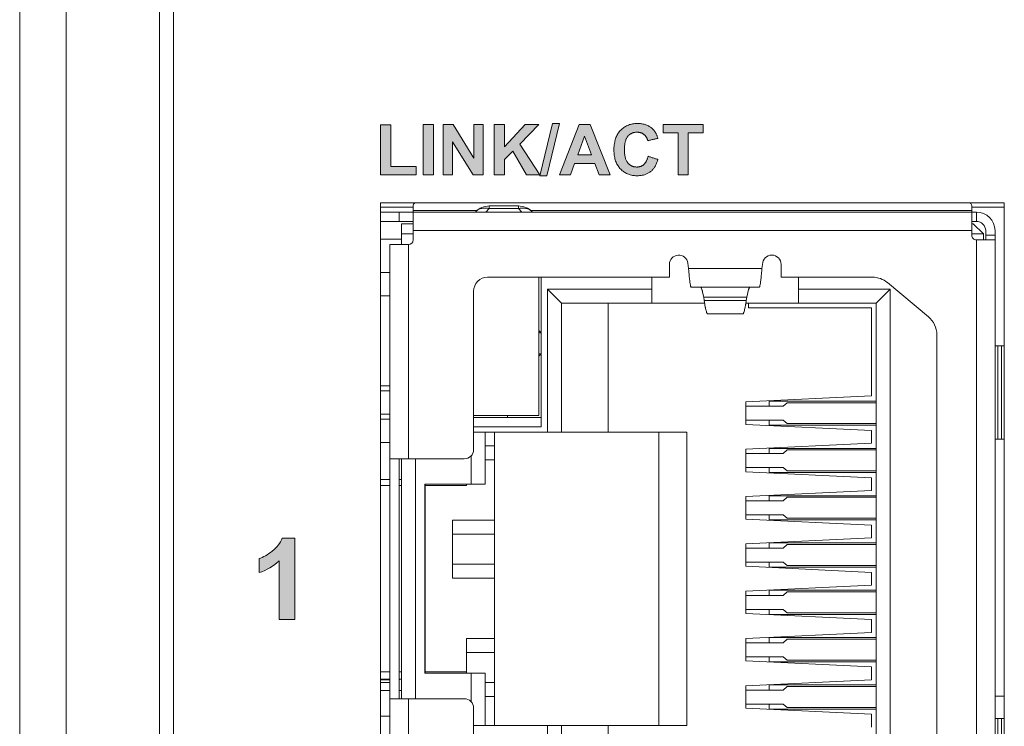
# Model space of a CAD drawing. Header units: millimetres. Extents: x 73 to 355, y 51 to 582.
# Tile 21 of 46: x 73 to 94, y 460 to 475. Entities that reach past the tile are written whole.
import ezdxf

# ---------------------------------------------------------------- set-up
doc = ezdxf.new("R2010")
doc.units = ezdxf.units.MM
doc.layers.add('PRINT', color=7, linetype='Continuous')

msp = doc.modelspace()

# ---------------------------------------------------------------- hatches: boundary and pattern name
at = {"layer": 'PRINT', "lineweight": 0}
h = msp.add_hatch(color=256, dxfattribs=at)
h.dxf.hatch_style = 2
h.paths.add_polyline_path([(80.768, 471.839), (80.768, 472.916), (80.987, 472.916), (80.987, 472.022), (81.532, 472.022), (81.532, 471.839)])
h = msp.add_hatch(color=256, dxfattribs=at)
h.dxf.hatch_style = 2
h.paths.add_polyline_path([(81.682, 471.839), (81.682, 472.925), (81.901, 472.925), (81.901, 471.839)])
h = msp.add_hatch(color=256, dxfattribs=at)
h.dxf.hatch_style = 2
h.paths.add_polyline_path([(82.112, 471.839), (82.112, 472.925), (82.326, 472.925), (82.77, 472.2), (82.77, 472.925), (82.974, 472.925), (82.974, 471.839), (82.754, 471.839), (82.316, 472.547), (82.316, 471.839)])
h = msp.add_hatch(color=256, dxfattribs=at)
h.dxf.hatch_style = 2
h.paths.add_polyline_path([(83.209, 471.839), (83.209, 472.925), (83.428, 472.925), (83.428, 472.443), (83.871, 472.925), (84.166, 472.925), (83.757, 472.502), (84.188, 471.839), (83.904, 471.839), (83.606, 472.348), (83.428, 472.167), (83.428, 471.839)])
h = msp.add_hatch(color=256, dxfattribs=at)
h.dxf.hatch_style = 2
h.paths.add_polyline_path([(84.189, 471.82), (84.457, 472.943), (84.614, 472.943), (84.342, 471.82)])
h = msp.add_hatch(color=256, dxfattribs=at)
h.dxf.hatch_style = 2
h.paths.add_polyline_path([(85.702, 471.839), (85.463, 471.839), (85.369, 472.086), (84.935, 472.086), (84.845, 471.839), (84.612, 471.839), (85.035, 472.925), (85.267, 472.925)])
h.paths.add_polyline_path([(85.298, 472.268), (85.149, 472.671), (85.002, 472.268)])
h = msp.add_hatch(color=256, dxfattribs=at)
h.dxf.hatch_style = 2
edge = h.paths.add_edge_path()
edge.add_spline(control_points=[(86.513, 472.238), (86.513, 472.238), (86.726, 472.171), (86.726, 472.171), (86.693, 472.052), (86.639, 471.964), (86.563, 471.907), (86.487, 471.849), (86.391, 471.82), (86.275, 471.82), (86.13, 471.82), (86.012, 471.87), (85.919, 471.968), (85.826, 472.067), (85.78, 472.201), (85.78, 472.372), (85.78, 472.553), (85.826, 472.693), (85.92, 472.793), (86.013, 472.893), (86.136, 472.943), (86.288, 472.943), (86.421, 472.943), (86.528, 472.904), (86.611, 472.826), (86.661, 472.779), (86.698, 472.712), (86.723, 472.626), (86.723, 472.626), (86.506, 472.574), (86.506, 472.574), (86.493, 472.63), (86.466, 472.674), (86.425, 472.707), (86.384, 472.74), (86.335, 472.756), (86.277, 472.756), (86.196, 472.756), (86.131, 472.727), (86.081, 472.669), (86.031, 472.611), (86.006, 472.518), (86.006, 472.389), (86.006, 472.251), (86.03, 472.153), (86.08, 472.095), (86.129, 472.037), (86.193, 472.008), (86.272, 472.008), (86.331, 472.008), (86.381, 472.026), (86.423, 472.063), (86.465, 472.1), (86.495, 472.159), (86.513, 472.238)], knot_values=[0, 0, 0, 0, 1, 1, 1, 2, 2, 2, 3, 3, 3, 4, 4, 4, 5, 5, 5, 6, 6, 6, 7, 7, 7, 8, 8, 8, 9, 9, 9, 10, 10, 10, 11, 11, 11, 12, 12, 12, 13, 13, 13, 14, 14, 14, 15, 15, 15, 16, 16, 16, 17, 17, 17, 18, 18, 18, 18], degree=3, periodic=0)
h = msp.add_hatch(color=256, dxfattribs=at)
h.dxf.hatch_style = 2
h.paths.add_polyline_path([(87.158, 471.839), (87.158, 472.741), (86.836, 472.741), (86.836, 472.925), (87.699, 472.925), (87.699, 472.741), (87.378, 472.741), (87.378, 471.839)])
h = msp.add_hatch(color=256, dxfattribs=at)
h.dxf.hatch_style = 2
edge = h.paths.add_edge_path()
edge.add_spline(control_points=[(78.923, 462.293), (78.923, 462.293), (78.589, 462.293), (78.589, 462.293), (78.589, 462.293), (78.589, 463.55), (78.589, 463.55), (78.467, 463.436), (78.324, 463.352), (78.158, 463.298), (78.158, 463.298), (78.158, 463.6), (78.158, 463.6), (78.245, 463.629), (78.34, 463.683), (78.442, 463.762), (78.544, 463.842), (78.614, 463.934), (78.652, 464.041), (78.652, 464.041), (78.923, 464.041), (78.923, 464.041), (78.923, 464.041), (78.923, 462.293), (78.923, 462.293)], knot_values=[0, 0, 0, 0, 1, 1, 1, 2, 2, 2, 3, 3, 3, 4, 4, 4, 5, 5, 5, 6, 6, 6, 7, 7, 7, 8, 8, 8, 8], degree=3, periodic=0)

# ---------------------------------------------------------------- linework, layer by layer
at = {"color": 7, "linetype": 'Continuous', "lineweight": 0}
for p, q in [((73.016, 379.042), (73.016, 494.042)), ((74.016, 494.042), (74.016, 379.042)), ((76.016, 382.442), (76.016, 490.642)), ((76.316, 382.542), (76.316, 490.542)), ((80.766, 471.242), (94.166, 471.242)), ((80.766, 455.092), (80.766, 471.242)), ((94.166, 471.242), (94.166, 455.092)), ((80.766, 471.146), (81.466, 471.146)), ((81.166, 471.042), (80.766, 471.042)), ((80.766, 471.042), (81.166, 471.042)), ((81.451, 471.042), (81.166, 471.042)), ((81.166, 470.842), (81.166, 471.042)), ((81.451, 471.042), (81.166, 471.042)), ((81.166, 470.842), (81.166, 471.042)), ((81.466, 471.042), (81.451, 471.042)), ((81.466, 471.042), (81.451, 471.042)), ((81.466, 471.176), (81.466, 471.078)), ((81.466, 471.078), (81.466, 471.176)), ((81.466, 471.078), (81.466, 471.042)), ((81.466, 471.078), (82.813, 471.078)), ((81.466, 471.078), (81.466, 471.042)), ((81.466, 471.078), (82.813, 471.078)), ((81.466, 471.042), (81.466, 471.037)), ((81.466, 471.042), (93.466, 471.042)), ((81.466, 471.042), (93.466, 471.042)), ((81.466, 471.042), (81.466, 471.037)), ((81.466, 471.037), (81.466, 471.022)), ((81.466, 471.037), (81.466, 471.022)), ((81.466, 471.022), (81.466, 470.998)), ((81.466, 471.022), (81.466, 470.998)), ((82.813, 471.052), (82.803, 471.042)), ((82.813, 471.052), (82.803, 471.042)), ((82.813, 471.078), (82.843, 471.078)), ((82.813, 471.078), (82.843, 471.078)), ((83.028, 471.042), (83.103, 471.116)), ((83.028, 471.042), (83.103, 471.116)), ((83.103, 471.172), (83.729, 471.172)), ((83.103, 471.172), (83.103, 471.116)), ((83.103, 471.172), (83.729, 471.172)), ((83.103, 471.172), (83.103, 471.116)), ((83.729, 471.116), (83.103, 471.116)), ((83.729, 471.116), (83.103, 471.116)), ((83.729, 471.116), (83.729, 471.172)), ((83.729, 471.116), (83.729, 471.172)), ((83.729, 471.116), (83.803, 471.042)), ((83.729, 471.116), (83.803, 471.042)), ((83.989, 471.078), (84.019, 471.078)), ((83.989, 471.078), (84.019, 471.078)), ((84.019, 471.078), (93.466, 471.078)), ((84.019, 471.078), (93.466, 471.078)), ((84.028, 471.042), (84.019, 471.052)), ((84.028, 471.042), (84.019, 471.052)), ((93.466, 471.078), (93.466, 471.176)), ((93.466, 471.078), (93.466, 471.176)), ((93.466, 471.146), (94.166, 471.146)), ((93.466, 471.067), (93.466, 471.078)), ((93.466, 471.067), (93.466, 471.078)), ((93.466, 471.058), (93.466, 471.067)), ((93.466, 471.058), (93.466, 471.067)), ((93.466, 471.051), (93.466, 471.058)), ((93.466, 471.051), (93.466, 471.058)), ((93.466, 471.046), (93.466, 471.051)), ((93.466, 471.046), (93.466, 471.051)), ((93.466, 470.842), (93.466, 471.042)), ((93.566, 471.042), (93.466, 471.042)), ((93.566, 471.042), (93.466, 471.042)), ((93.466, 470.842), (93.466, 471.042)), ((93.566, 471.042), (93.566, 470.842)), ((93.566, 471.042), (93.566, 470.842)), ((80.766, 470.842), (81.166, 470.842)), ((80.766, 470.842), (81.166, 470.842)), ((81.166, 470.842), (81.213, 470.842)), ((81.166, 470.842), (81.213, 470.842)), ((81.213, 470.842), (81.259, 470.842)), ((81.213, 470.842), (81.259, 470.842)), ((81.259, 470.842), (81.302, 470.842)), ((81.259, 470.842), (81.302, 470.842)), ((81.302, 470.842), (81.342, 470.842)), ((81.302, 470.842), (81.342, 470.842)), ((81.342, 470.842), (81.378, 470.842)), ((81.342, 470.842), (81.378, 470.842)), ((81.378, 470.842), (81.408, 470.842)), ((81.378, 470.842), (81.408, 470.842)), ((81.408, 470.842), (81.433, 470.842)), ((81.408, 470.842), (81.433, 470.842)), ((81.433, 470.842), (81.451, 470.842)), ((81.433, 470.842), (81.451, 470.842)), ((81.451, 470.842), (81.462, 470.842)), ((81.451, 470.842), (81.462, 470.842)), ((81.466, 470.998), (81.466, 470.965)), ((81.466, 470.998), (81.466, 470.965)), ((81.466, 470.965), (81.466, 470.925)), ((81.466, 470.965), (81.466, 470.925)), ((81.466, 470.925), (81.466, 470.877)), ((81.466, 470.925), (81.466, 470.877)), ((81.466, 470.877), (81.466, 470.824)), ((81.466, 470.877), (81.466, 470.824)), ((81.466, 470.824), (81.466, 470.766)), ((81.466, 470.824), (81.466, 470.766)), ((93.466, 470.642), (93.466, 470.842)), ((93.466, 470.642), (93.466, 470.842)), ((93.468, 470.842), (93.473, 470.842)), ((93.468, 470.842), (93.473, 470.842)), ((93.473, 470.842), (93.483, 470.842)), ((93.473, 470.842), (93.483, 470.842)), ((93.483, 470.842), (93.495, 470.842)), ((93.483, 470.842), (93.495, 470.842)), ((93.495, 470.842), (93.51, 470.842)), ((93.495, 470.842), (93.51, 470.842)), ((93.51, 470.842), (93.527, 470.842)), ((93.51, 470.842), (93.527, 470.842)), ((93.527, 470.842), (93.545, 470.842)), ((93.527, 470.842), (93.545, 470.842)), ((93.545, 470.842), (93.566, 470.842)), ((93.545, 470.842), (93.566, 470.842)), ((81.216, 470.792), (81.216, 470.572)), ((81.216, 470.792), (81.466, 470.792)), ((81.216, 470.792), (81.466, 470.792)), ((81.216, 470.792), (81.216, 470.572)), ((81.466, 470.766), (81.466, 470.705)), ((81.466, 470.766), (81.466, 470.705)), ((81.466, 470.705), (81.466, 470.642)), ((81.466, 470.705), (81.466, 470.642)), ((81.466, 470.442), (81.466, 470.642)), ((93.466, 470.642), (81.466, 470.642)), ((81.466, 470.442), (81.466, 470.642)), ((93.466, 470.642), (81.466, 470.642)), ((93.466, 470.792), (93.496, 470.792)), ((93.466, 470.792), (93.496, 470.792)), ((93.466, 470.642), (93.466, 470.542)), ((93.466, 470.542), (93.466, 470.642)), ((93.716, 470.572), (93.496, 470.792)), ((93.496, 470.792), (93.716, 470.572)), ((93.766, 470.642), (93.766, 470.542)), ((93.766, 470.642), (93.766, 470.542)), ((93.966, 470.542), (93.966, 470.642)), ((93.966, 470.642), (93.966, 470.542)), ((80.766, 470.457), (81.216, 470.457)), ((80.766, 470.457), (81.216, 470.457)), ((81.466, 470.572), (81.216, 470.572)), ((81.216, 470.342), (81.216, 470.572)), ((81.466, 470.572), (81.216, 470.572)), ((81.216, 470.572), (81.216, 470.342)), ((93.716, 470.572), (93.466, 470.572)), ((93.716, 470.572), (93.466, 470.572)), ((93.613, 470.442), (93.566, 470.442)), ((93.566, 455.892), (93.566, 470.442)), ((93.613, 470.442), (93.566, 470.442)), ((93.566, 455.892), (93.566, 470.442)), ((93.747, 470.442), (93.613, 470.442)), ((93.747, 470.442), (93.613, 470.442)), ((93.716, 470.572), (93.716, 470.442)), ((93.716, 470.442), (93.716, 470.572)), ((93.962, 470.442), (93.747, 470.442)), ((93.962, 470.442), (93.747, 470.442)), ((93.766, 470.542), (93.766, 470.442)), ((93.766, 470.542), (93.966, 470.542)), ((93.766, 470.542), (93.766, 470.442)), ((93.766, 470.542), (93.966, 470.542)), ((93.966, 470.442), (93.962, 470.442)), ((93.966, 470.442), (93.962, 470.442)), ((93.966, 470.522), (93.966, 470.542)), ((93.966, 470.522), (93.966, 470.542)), ((93.966, 470.503), (93.966, 470.522)), ((93.966, 470.503), (93.966, 470.522)), ((93.966, 470.486), (93.966, 470.503)), ((93.966, 470.486), (93.966, 470.503)), ((93.966, 470.471), (93.966, 470.486)), ((93.966, 470.471), (93.966, 470.486)), ((93.966, 470.459), (93.966, 470.471)), ((93.966, 470.459), (93.966, 470.471)), ((93.966, 470.45), (93.966, 470.459)), ((93.966, 470.45), (93.966, 470.459)), ((93.966, 470.444), (93.966, 470.45)), ((93.966, 470.444), (93.966, 470.45)), ((93.966, 470.442), (93.966, 455.892)), ((93.966, 470.442), (93.966, 455.892)), ((80.971, 470.342), (80.966, 470.342)), ((80.966, 465.742), (80.966, 470.342)), ((80.966, 465.742), (80.966, 470.342)), ((80.971, 470.342), (80.966, 470.342)), ((80.985, 470.342), (80.971, 470.342)), ((80.985, 470.342), (80.971, 470.342)), ((81.009, 470.342), (80.985, 470.342)), ((81.009, 470.342), (80.985, 470.342)), ((81.042, 470.342), (81.009, 470.342)), ((81.042, 470.342), (81.009, 470.342)), ((81.083, 470.342), (81.042, 470.342)), ((81.083, 470.342), (81.042, 470.342)), ((81.13, 470.342), (81.083, 470.342)), ((81.13, 470.342), (81.083, 470.342)), ((81.166, 470.342), (81.13, 470.342)), ((81.166, 470.342), (81.13, 470.342)), ((81.184, 470.342), (81.166, 470.342)), ((81.184, 470.342), (81.166, 470.342)), ((81.242, 470.342), (81.184, 470.342)), ((81.242, 470.342), (81.184, 470.342)), ((81.302, 470.342), (81.242, 470.342)), ((81.302, 470.342), (81.242, 470.342)), ((81.366, 470.342), (81.302, 470.342)), ((81.366, 470.342), (81.302, 470.342)), ((81.366, 470.342), (81.366, 465.742)), ((81.366, 470.342), (81.366, 465.742)), ((80.766, 469.742), (80.966, 469.742)), ((80.766, 469.742), (80.966, 469.742)), ((86.971, 469.917), (86.971, 469.642)), ((86.971, 469.642), (86.971, 469.917)), ((87.382, 469.832), (87.369, 469.941)), ((87.382, 469.832), (87.369, 469.941)), ((87.382, 469.832), (87.388, 469.77)), ((87.382, 469.832), (88.96, 469.832)), ((87.388, 469.77), (87.382, 469.832)), ((87.382, 469.832), (88.96, 469.832)), ((88.955, 469.77), (88.96, 469.832)), ((88.96, 469.832), (88.955, 469.77)), ((88.971, 469.917), (88.96, 469.832)), ((88.971, 469.917), (88.96, 469.832)), ((89.371, 469.642), (89.371, 469.917)), ((89.371, 469.917), (89.371, 469.642)), ((86.971, 469.642), (83.066, 469.642)), ((83.066, 469.642), (86.971, 469.642)), ((84.166, 469.642), (84.166, 466.672)), ((84.166, 469.642), (84.166, 466.672)), ((84.216, 466.427), (84.216, 469.642)), ((84.216, 466.427), (84.216, 469.642)), ((86.596, 469.642), (86.596, 469.387)), ((86.596, 469.642), (86.596, 469.387)), ((91.335, 469.642), (89.371, 469.642)), ((89.371, 469.642), (91.335, 469.642)), ((89.746, 469.387), (89.746, 469.642)), ((89.746, 469.387), (89.746, 469.642)), ((82.766, 469.342), (82.766, 465.942)), ((82.766, 465.942), (82.766, 469.342)), ((84.356, 469.387), (86.596, 469.387)), ((84.656, 469.087), (84.356, 469.387)), ((84.356, 466.317), (84.356, 469.387)), ((84.356, 469.387), (84.356, 466.317)), ((86.596, 469.387), (84.356, 469.387)), ((84.356, 469.387), (84.656, 469.087)), ((86.596, 469.087), (86.596, 469.387)), ((86.596, 469.087), (86.596, 469.387)), ((87.434, 469.437), (87.44, 469.432)), ((87.44, 469.432), (87.434, 469.437)), ((88.903, 469.432), (87.44, 469.432)), ((88.903, 469.432), (87.44, 469.432)), ((87.653, 469.418), (87.643, 469.428)), ((87.662, 469.4), (87.653, 469.418)), ((87.708, 469.217), (87.671, 469.376)), ((88.671, 469.376), (88.633, 469.217)), ((88.671, 469.376), (88.633, 469.217)), ((88.68, 469.4), (88.671, 469.376)), ((88.689, 469.418), (88.68, 469.4)), ((88.699, 469.428), (88.689, 469.418)), ((88.903, 469.432), (88.908, 469.437)), ((88.908, 469.437), (88.903, 469.432)), ((89.746, 469.387), (89.746, 469.087)), ((89.746, 469.387), (91.716, 469.387)), ((89.746, 469.387), (89.746, 469.087)), ((91.716, 469.387), (89.746, 469.387)), ((91.716, 469.387), (91.416, 469.087)), ((91.716, 469.387), (91.416, 469.087)), ((92.536, 468.792), (91.655, 469.526)), ((92.536, 468.792), (91.655, 469.526)), ((91.716, 469.387), (91.716, 456.947)), ((91.716, 456.947), (91.716, 469.387)), ((80.966, 469.242), (80.766, 469.242)), ((80.766, 469.242), (80.966, 469.242)), ((87.72, 469.141), (87.708, 469.217)), ((88.633, 469.217), (87.708, 469.217)), ((87.72, 469.141), (87.708, 469.217)), ((88.633, 469.217), (87.708, 469.217)), ((87.732, 469.065), (87.72, 469.141)), ((87.72, 469.141), (88.621, 469.141)), ((87.732, 469.065), (87.72, 469.141)), ((87.72, 469.141), (88.621, 469.141)), ((88.621, 469.141), (88.61, 469.065)), ((88.621, 469.141), (88.61, 469.065)), ((88.633, 469.217), (88.621, 469.141)), ((88.633, 469.217), (88.621, 469.141)), ((86.596, 469.087), (84.656, 469.087)), ((84.656, 469.087), (84.656, 466.317)), ((84.656, 466.317), (84.656, 469.087)), ((84.656, 469.087), (86.596, 469.087)), ((85.656, 466.317), (85.656, 469.087)), ((86.596, 469.087), (87.728, 469.087)), ((86.596, 469.087), (87.728, 469.087)), ((87.743, 468.999), (87.734, 469.047)), ((87.743, 468.999), (87.734, 469.047)), ((87.754, 468.945), (87.746, 468.981)), ((87.754, 468.945), (87.746, 468.981)), ((87.759, 468.926), (87.754, 468.945)), ((87.759, 468.926), (87.754, 468.945)), ((87.765, 468.903), (87.759, 468.926)), ((87.765, 468.903), (87.759, 468.926)), ((87.771, 468.887), (87.765, 468.903)), ((87.771, 468.887), (87.765, 468.903)), ((88.577, 468.903), (88.571, 468.888)), ((88.577, 468.903), (88.571, 468.888)), ((88.582, 468.924), (88.577, 468.903)), ((88.582, 468.924), (88.577, 468.903)), ((88.588, 468.945), (88.582, 468.924)), ((88.588, 468.945), (88.582, 468.924)), ((88.594, 468.974), (88.588, 468.945)), ((88.594, 468.974), (88.588, 468.945)), ((88.599, 469), (88.594, 468.974)), ((88.599, 469), (88.594, 468.974)), ((88.606, 469.04), (88.599, 469)), ((88.606, 469.04), (88.599, 469)), ((88.613, 469.087), (89.746, 469.087)), ((88.613, 469.087), (89.746, 469.087)), ((88.673, 469.067), (88.673, 469.087)), ((88.673, 469.087), (88.673, 469.067)), ((88.673, 469.067), (88.673, 468.987)), ((88.673, 469.067), (88.673, 468.987)), ((88.673, 468.987), (91.316, 468.987)), ((88.673, 468.987), (91.316, 468.987)), ((91.416, 469.087), (89.746, 469.087)), ((89.746, 469.087), (91.416, 469.087)), ((91.316, 468.987), (91.316, 467.093)), ((91.316, 468.987), (91.316, 467.093)), ((91.416, 457.247), (91.416, 469.087)), ((91.416, 457.247), (91.416, 469.087)), ((87.776, 468.874), (87.771, 468.887)), ((87.776, 468.874), (87.771, 468.887)), ((87.782, 468.864), (87.776, 468.874)), ((87.782, 468.864), (87.776, 468.874)), ((87.787, 468.858), (87.782, 468.864)), ((87.787, 468.858), (87.782, 468.864)), ((87.795, 468.855), (87.787, 468.858)), ((87.795, 468.855), (87.787, 468.858)), ((87.795, 468.855), (88.547, 468.855)), ((87.795, 468.855), (88.547, 468.855)), ((88.554, 468.858), (88.547, 468.855)), ((88.554, 468.858), (88.547, 468.855)), ((88.56, 468.865), (88.554, 468.858)), ((88.56, 468.865), (88.554, 468.858)), ((88.565, 468.874), (88.56, 468.865)), ((88.565, 468.874), (88.56, 468.865)), ((88.571, 468.888), (88.565, 468.874)), ((88.571, 468.888), (88.565, 468.874)), ((84.216, 468.447), (84.166, 468.497)), ((84.166, 468.497), (84.216, 468.447)), ((84.216, 468.447), (84.166, 468.447)), ((84.216, 468.447), (84.166, 468.447)), ((92.716, 457.926), (92.716, 468.408)), ((92.716, 457.926), (92.716, 468.408)), ((94.03, 468.167), (93.966, 468.167)), ((94.104, 468.167), (94.03, 468.167)), ((94.03, 468.167), (94.03, 466.167)), ((94.166, 468.167), (94.104, 468.167)), ((94.104, 466.167), (94.104, 468.167)), ((84.166, 467.997), (84.216, 467.997)), ((84.166, 467.947), (84.216, 467.997)), ((84.166, 467.947), (84.216, 467.997)), ((84.216, 467.997), (84.166, 467.997)), ((80.766, 467.307), (80.966, 467.307)), ((80.766, 467.307), (80.966, 467.307)), ((80.766, 467.202), (80.966, 467.202)), ((80.966, 467.202), (80.766, 467.202)), ((91.316, 467.093), (88.616, 466.963)), ((91.316, 467.093), (88.616, 466.963)), ((88.616, 466.963), (88.616, 466.873)), ((88.616, 466.963), (88.616, 466.873)), ((88.616, 466.873), (89.418, 466.873)), ((88.616, 466.873), (88.616, 466.573)), ((88.616, 466.873), (89.418, 466.873)), ((88.616, 466.873), (88.616, 466.573)), ((91.416, 466.983), (89.116, 466.983)), ((89.116, 466.983), (89.116, 466.873)), ((89.116, 466.983), (89.116, 466.873)), ((91.416, 466.983), (89.116, 466.983)), ((89.418, 466.873), (89.501, 466.948)), ((89.418, 466.873), (89.501, 466.948)), ((89.501, 466.948), (91.416, 466.948)), ((91.416, 466.948), (89.501, 466.948)), ((80.966, 466.702), (80.766, 466.702)), ((80.766, 466.702), (80.966, 466.702)), ((80.966, 466.592), (80.766, 466.592)), ((80.766, 466.592), (80.966, 466.592)), ((84.166, 466.672), (82.766, 466.672)), ((82.766, 466.672), (84.166, 466.672)), ((82.766, 466.627), (84.216, 466.627)), ((84.216, 466.627), (82.766, 466.627)), ((83.496, 466.627), (83.496, 466.672)), ((83.496, 466.627), (83.496, 466.672)), ((89.418, 466.573), (88.616, 466.573)), ((88.616, 466.573), (88.616, 466.482)), ((89.418, 466.573), (88.616, 466.573)), ((88.616, 466.573), (88.616, 466.482)), ((89.116, 466.573), (89.116, 466.463)), ((89.116, 466.573), (89.116, 466.463)), ((89.501, 466.498), (89.418, 466.573)), ((89.501, 466.498), (89.418, 466.573)), ((84.216, 466.427), (82.766, 466.427)), ((82.766, 466.427), (84.216, 466.427)), ((88.616, 466.482), (91.316, 466.353)), ((88.616, 466.482), (91.316, 466.353)), ((89.116, 466.463), (91.416, 466.463)), ((89.116, 466.463), (91.416, 466.463)), ((91.416, 466.498), (89.501, 466.498)), ((89.501, 466.498), (91.416, 466.498)), ((84.356, 466.317), (82.766, 466.317)), ((82.766, 466.317), (84.356, 466.317)), ((83.016, 466.317), (83.016, 465.197)), ((83.016, 465.197), (83.016, 466.317)), ((83.216, 466.317), (83.216, 460.017)), ((83.216, 466.317), (83.216, 460.017)), ((84.356, 466.317), (84.656, 466.317)), ((84.356, 466.317), (84.656, 466.317)), ((84.656, 466.317), (85.656, 466.317)), ((87.346, 466.317), (85.656, 466.317)), ((87.346, 466.317), (85.656, 466.317)), ((86.746, 460.017), (86.746, 466.317)), ((86.746, 460.017), (86.746, 466.317)), ((87.346, 466.317), (87.346, 460.017)), ((87.346, 460.017), (87.346, 466.317)), ((91.316, 466.353), (91.316, 466.077)), ((91.316, 466.353), (91.316, 466.077)), ((93.966, 466.167), (94.03, 466.167)), ((94.03, 466.167), (94.104, 466.167)), ((94.104, 466.167), (94.166, 466.167)), ((80.766, 466.092), (80.966, 466.092)), ((80.966, 466.092), (80.766, 466.092)), ((83.016, 466.022), (83.216, 466.022)), ((83.016, 466.022), (83.216, 466.022)), ((91.316, 466.077), (88.616, 465.947)), ((91.316, 466.077), (88.616, 465.947)), ((88.616, 465.947), (88.616, 465.857)), ((88.616, 465.947), (88.616, 465.857)), ((91.416, 465.967), (89.116, 465.967)), ((89.116, 465.967), (89.116, 465.857)), ((89.116, 465.967), (89.116, 465.857)), ((91.416, 465.967), (89.116, 465.967)), ((80.966, 465.742), (81.184, 465.742)), ((80.966, 465.742), (80.966, 460.592)), ((80.966, 465.742), (81.184, 465.742)), ((80.966, 465.742), (80.966, 460.592)), ((81.166, 460.592), (81.166, 465.742)), ((81.166, 465.742), (81.166, 460.592)), ((81.184, 465.742), (81.366, 465.742)), ((81.184, 465.742), (81.366, 465.742)), ((81.216, 460.592), (81.216, 465.742)), ((81.216, 465.742), (81.216, 460.592)), ((82.566, 465.742), (81.366, 465.742)), ((81.366, 465.742), (82.566, 465.742)), ((81.516, 465.742), (81.516, 460.592)), ((81.516, 460.592), (81.516, 465.742)), ((82.716, 465.197), (82.716, 465.81)), ((82.716, 465.81), (82.716, 465.197)), ((88.616, 465.857), (89.418, 465.857)), ((88.616, 465.857), (88.616, 465.557)), ((88.616, 465.857), (88.616, 465.557)), ((88.616, 465.857), (89.418, 465.857)), ((89.418, 465.857), (89.501, 465.932)), ((89.418, 465.857), (89.501, 465.932)), ((89.501, 465.932), (91.416, 465.932)), ((91.416, 465.932), (89.501, 465.932)), ((83.216, 465.722), (83.016, 465.722)), ((83.216, 465.722), (83.016, 465.722)), ((89.418, 465.557), (88.616, 465.557)), ((88.616, 465.557), (88.616, 465.466)), ((88.616, 465.557), (88.616, 465.466)), ((89.418, 465.557), (88.616, 465.557)), ((89.116, 465.557), (89.116, 465.447)), ((89.116, 465.557), (89.116, 465.447)), ((89.501, 465.482), (89.418, 465.557)), ((89.501, 465.482), (89.418, 465.557)), ((88.616, 465.466), (91.316, 465.337)), ((88.616, 465.466), (91.316, 465.337)), ((89.116, 465.447), (91.416, 465.447)), ((89.116, 465.447), (91.416, 465.447)), ((91.416, 465.482), (89.501, 465.482)), ((89.501, 465.482), (91.416, 465.482)), ((91.316, 465.337), (91.316, 465.061)), ((91.316, 465.337), (91.316, 465.061)), ((80.966, 465.297), (80.766, 465.297)), ((80.766, 465.297), (80.966, 465.297)), ((80.966, 465.167), (80.766, 465.167)), ((80.966, 465.167), (80.766, 465.167)), ((81.216, 465.297), (81.166, 465.297)), ((81.166, 465.297), (81.216, 465.297)), ((81.216, 465.167), (81.166, 465.167)), ((81.216, 465.167), (81.166, 465.167)), ((81.716, 465.197), (81.716, 461.137)), ((82.716, 465.197), (81.716, 465.197)), ((81.716, 465.197), (82.716, 465.197)), ((81.716, 461.137), (81.716, 465.197)), ((81.723, 465.167), (81.726, 465.196)), ((81.726, 465.196), (81.723, 465.167)), ((81.723, 461.167), (81.723, 465.167)), ((81.723, 465.167), (82.616, 465.167)), ((81.723, 465.167), (81.723, 461.167)), ((82.616, 465.167), (81.723, 465.167)), ((82.616, 465.167), (82.616, 465.197)), ((82.616, 465.167), (82.616, 465.197)), ((82.716, 465.197), (83.016, 465.197)), ((82.716, 465.197), (83.016, 465.197)), ((91.316, 465.061), (88.616, 464.931)), ((91.316, 465.061), (88.616, 464.931)), ((88.616, 464.931), (88.616, 464.841)), ((88.616, 464.931), (88.616, 464.841)), ((91.416, 464.951), (89.116, 464.951)), ((89.116, 464.951), (89.116, 464.841)), ((89.116, 464.951), (89.116, 464.841)), ((91.416, 464.951), (89.116, 464.951)), ((89.418, 464.841), (89.501, 464.916)), ((89.418, 464.841), (89.501, 464.916)), ((89.501, 464.916), (91.416, 464.916)), ((91.416, 464.916), (89.501, 464.916)), ((88.616, 464.841), (89.418, 464.841)), ((88.616, 464.841), (88.616, 464.541)), ((88.616, 464.841), (88.616, 464.541)), ((88.616, 464.841), (89.418, 464.841)), ((89.418, 464.541), (88.616, 464.541)), ((88.616, 464.541), (88.616, 464.45)), ((88.616, 464.541), (88.616, 464.45)), ((89.418, 464.541), (88.616, 464.541)), ((89.116, 464.541), (89.116, 464.431)), ((89.116, 464.541), (89.116, 464.431)), ((89.501, 464.466), (89.418, 464.541)), ((89.501, 464.466), (89.418, 464.541)), ((91.416, 464.466), (89.501, 464.466)), ((89.501, 464.466), (91.416, 464.466)), ((82.316, 463.182), (82.316, 464.422)), ((82.316, 464.422), (83.216, 464.422)), ((82.316, 464.422), (82.316, 463.182)), ((83.216, 464.422), (82.316, 464.422)), ((88.616, 464.45), (91.316, 464.321)), ((88.616, 464.45), (91.316, 464.321)), ((89.116, 464.431), (91.416, 464.431)), ((89.116, 464.431), (91.416, 464.431)), ((91.316, 464.321), (91.316, 464.045)), ((91.316, 464.321), (91.316, 464.045)), ((83.216, 464.122), (82.316, 464.122)), ((83.216, 464.122), (82.316, 464.122)), ((91.316, 464.045), (88.616, 463.915)), ((91.316, 464.045), (88.616, 463.915)), ((88.616, 463.915), (88.616, 463.825)), ((88.616, 463.915), (88.616, 463.825)), ((88.616, 463.825), (89.418, 463.825)), ((88.616, 463.825), (88.616, 463.525)), ((88.616, 463.825), (88.616, 463.525)), ((88.616, 463.825), (89.418, 463.825)), ((91.416, 463.935), (89.116, 463.935)), ((89.116, 463.935), (89.116, 463.825)), ((89.116, 463.935), (89.116, 463.825)), ((91.416, 463.935), (89.116, 463.935)), ((89.418, 463.825), (89.501, 463.9)), ((89.418, 463.825), (89.501, 463.9)), ((89.501, 463.9), (91.416, 463.9)), ((91.416, 463.9), (89.501, 463.9)), ((82.316, 463.482), (83.216, 463.482)), ((82.316, 463.482), (83.216, 463.482)), ((89.418, 463.525), (88.616, 463.525)), ((88.616, 463.525), (88.616, 463.434)), ((88.616, 463.525), (88.616, 463.434)), ((89.418, 463.525), (88.616, 463.525)), ((88.616, 463.434), (91.316, 463.305)), ((88.616, 463.434), (91.316, 463.305)), ((89.116, 463.525), (89.116, 463.415)), ((89.116, 463.525), (89.116, 463.415)), ((89.116, 463.415), (91.416, 463.415)), ((89.116, 463.415), (91.416, 463.415)), ((89.501, 463.45), (89.418, 463.525)), ((89.501, 463.45), (89.418, 463.525)), ((91.416, 463.45), (89.501, 463.45)), ((89.501, 463.45), (91.416, 463.45)), ((91.316, 463.305), (91.316, 463.029)), ((91.316, 463.305), (91.316, 463.029)), ((83.216, 463.182), (82.316, 463.182)), ((82.316, 463.182), (83.216, 463.182)), ((91.316, 463.029), (88.616, 462.899)), ((91.316, 463.029), (88.616, 462.899)), ((88.616, 462.899), (88.616, 462.809)), ((88.616, 462.899), (88.616, 462.809)), ((88.616, 462.809), (89.418, 462.809)), ((88.616, 462.809), (88.616, 462.509)), ((88.616, 462.809), (88.616, 462.509)), ((88.616, 462.809), (89.418, 462.809)), ((91.416, 462.919), (89.116, 462.919)), ((89.116, 462.919), (89.116, 462.809)), ((89.116, 462.919), (89.116, 462.809)), ((91.416, 462.919), (89.116, 462.919)), ((89.418, 462.809), (89.501, 462.884)), ((89.418, 462.809), (89.501, 462.884)), ((89.501, 462.884), (91.416, 462.884)), ((91.416, 462.884), (89.501, 462.884)), ((89.418, 462.509), (88.616, 462.509)), ((88.616, 462.509), (88.616, 462.418)), ((88.616, 462.509), (88.616, 462.418)), ((89.418, 462.509), (88.616, 462.509)), ((88.616, 462.418), (91.316, 462.289)), ((88.616, 462.418), (91.316, 462.289)), ((89.116, 462.509), (89.116, 462.399)), ((89.116, 462.509), (89.116, 462.399)), ((89.116, 462.399), (91.416, 462.399)), ((89.116, 462.399), (91.416, 462.399)), ((89.501, 462.434), (89.418, 462.509)), ((89.501, 462.434), (89.418, 462.509)), ((91.416, 462.434), (89.501, 462.434)), ((89.501, 462.434), (91.416, 462.434)), ((91.316, 462.289), (91.316, 462.013)), ((91.316, 462.289), (91.316, 462.013)), ((91.316, 462.013), (88.616, 461.883)), ((91.316, 462.013), (88.616, 461.883)), ((82.616, 461.882), (82.616, 461.167)), ((82.616, 461.882), (83.216, 461.882)), ((82.616, 461.882), (82.616, 461.167)), ((83.216, 461.882), (82.616, 461.882)), ((88.616, 461.883), (88.616, 461.793)), ((88.616, 461.883), (88.616, 461.793)), ((88.616, 461.793), (89.418, 461.793)), ((88.616, 461.793), (88.616, 461.493)), ((88.616, 461.793), (89.418, 461.793)), ((88.616, 461.793), (88.616, 461.493)), ((91.416, 461.903), (89.116, 461.903)), ((89.116, 461.903), (89.116, 461.793)), ((89.116, 461.903), (89.116, 461.793)), ((91.416, 461.903), (89.116, 461.903)), ((89.418, 461.793), (89.501, 461.868)), ((89.418, 461.793), (89.501, 461.868)), ((89.501, 461.868), (91.416, 461.868)), ((91.416, 461.868), (89.501, 461.868)), ((83.216, 461.582), (82.616, 461.582)), ((83.216, 461.582), (82.616, 461.582)), ((89.418, 461.493), (88.616, 461.493)), ((88.616, 461.493), (88.616, 461.402)), ((89.418, 461.493), (88.616, 461.493)), ((88.616, 461.493), (88.616, 461.402)), ((88.616, 461.402), (91.316, 461.273)), ((88.616, 461.402), (91.316, 461.273)), ((89.116, 461.493), (89.116, 461.383)), ((89.116, 461.493), (89.116, 461.383)), ((89.116, 461.383), (91.416, 461.383)), ((89.116, 461.383), (91.416, 461.383)), ((89.501, 461.418), (89.418, 461.493)), ((89.501, 461.418), (89.418, 461.493)), ((91.416, 461.418), (89.501, 461.418)), ((89.501, 461.418), (91.416, 461.418)), ((80.966, 461.167), (80.766, 461.167)), ((80.766, 461.167), (80.966, 461.167)), ((81.216, 461.167), (81.166, 461.167)), ((81.166, 461.167), (81.216, 461.167)), ((81.716, 461.137), (82.716, 461.137)), ((81.716, 461.137), (82.716, 461.137)), ((81.726, 461.138), (81.723, 461.167)), ((81.723, 461.167), (82.616, 461.167)), ((81.723, 461.167), (81.726, 461.138)), ((82.616, 461.167), (81.723, 461.167)), ((82.616, 461.137), (82.616, 461.167)), ((82.616, 461.137), (82.616, 461.167)), ((83.016, 461.137), (82.716, 461.137)), ((82.716, 460.523), (82.716, 461.137)), ((83.016, 461.137), (82.716, 461.137)), ((82.716, 461.137), (82.716, 460.523)), ((83.016, 461.137), (83.016, 460.017)), ((83.016, 460.017), (83.016, 461.137)), ((91.316, 461.273), (91.316, 460.997)), ((91.316, 461.273), (91.316, 460.997)), ((80.766, 461.012), (80.966, 461.012)), ((80.966, 461.012), (80.766, 461.012)), ((80.966, 460.994), (80.766, 460.994)), ((80.766, 460.943), (80.966, 460.943)), ((81.166, 461.012), (81.216, 461.012)), ((81.216, 461.012), (81.166, 461.012)), ((81.174, 460.994), (81.166, 460.994)), ((81.174, 460.994), (81.174, 461.012)), ((83.016, 460.942), (83.216, 460.942)), ((83.016, 460.942), (83.216, 460.942)), ((91.316, 460.997), (88.616, 460.867)), ((91.316, 460.997), (88.616, 460.867)), ((88.616, 460.867), (88.616, 460.777)), ((88.616, 460.867), (88.616, 460.777)), ((91.416, 460.887), (89.116, 460.887)), ((89.116, 460.887), (89.116, 460.777)), ((89.116, 460.887), (89.116, 460.777)), ((91.416, 460.887), (89.116, 460.887)), ((80.966, 460.771), (80.766, 460.771)), ((81.216, 460.771), (81.166, 460.771)), ((88.616, 460.777), (89.418, 460.777)), ((88.616, 460.777), (88.616, 460.477)), ((88.616, 460.777), (88.616, 460.477)), ((88.616, 460.777), (89.418, 460.777)), ((89.418, 460.777), (89.501, 460.852)), ((89.418, 460.777), (89.501, 460.852)), ((89.501, 460.852), (91.416, 460.852)), ((91.416, 460.852), (89.501, 460.852)), ((80.966, 455.992), (80.966, 460.592)), ((80.971, 460.592), (80.966, 460.592)), ((80.971, 460.592), (80.966, 460.592)), ((80.966, 455.992), (80.966, 460.592)), ((80.985, 460.592), (80.971, 460.592)), ((80.985, 460.592), (80.971, 460.592)), ((81.009, 460.592), (80.985, 460.592)), ((81.009, 460.592), (80.985, 460.592)), ((81.042, 460.592), (81.009, 460.592)), ((81.042, 460.592), (81.009, 460.592)), ((81.083, 460.592), (81.042, 460.592)), ((81.083, 460.592), (81.042, 460.592)), ((81.13, 460.592), (81.083, 460.592)), ((81.13, 460.592), (81.083, 460.592)), ((81.166, 460.592), (81.13, 460.592)), ((81.166, 460.592), (81.13, 460.592)), ((81.184, 460.592), (81.166, 460.592)), ((81.184, 460.592), (81.166, 460.592)), ((81.242, 460.592), (81.184, 460.592)), ((81.242, 460.592), (81.184, 460.592)), ((81.302, 460.592), (81.242, 460.592)), ((81.302, 460.592), (81.242, 460.592)), ((81.366, 460.592), (81.302, 460.592)), ((81.366, 460.592), (81.302, 460.592)), ((81.366, 460.592), (82.566, 460.592)), ((81.366, 460.592), (81.366, 455.992)), ((81.366, 460.592), (82.566, 460.592)), ((81.366, 460.592), (81.366, 455.992)), ((83.216, 460.642), (83.016, 460.642)), ((83.016, 460.642), (83.216, 460.642)), ((89.418, 460.477), (88.616, 460.477)), ((88.616, 460.477), (88.616, 460.386)), ((88.616, 460.477), (88.616, 460.386)), ((89.418, 460.477), (88.616, 460.477)), ((89.116, 460.477), (89.116, 460.367)), ((89.116, 460.477), (89.116, 460.367)), ((89.501, 460.402), (89.418, 460.477)), ((89.501, 460.402), (89.418, 460.477)), ((93.966, 460.646), (94.166, 460.646)), ((82.766, 460.392), (82.766, 459.672)), ((82.766, 460.392), (82.766, 459.672)), ((88.616, 460.386), (91.316, 460.257)), ((88.616, 460.386), (91.316, 460.257)), ((89.116, 460.367), (91.416, 460.367)), ((89.116, 460.367), (91.416, 460.367)), ((91.416, 460.402), (89.501, 460.402)), ((89.501, 460.402), (91.416, 460.402)), ((91.316, 460.257), (91.316, 459.981)), ((91.316, 460.257), (91.316, 459.981)), ((80.966, 460.217), (80.766, 460.217)), ((80.766, 460.217), (80.966, 460.217)), ((82.766, 460.017), (84.356, 460.017)), ((84.356, 460.017), (82.766, 460.017)), ((84.656, 460.017), (84.356, 460.017)), ((84.356, 456.947), (84.356, 460.017)), ((84.656, 460.017), (84.356, 460.017)), ((84.356, 460.017), (84.356, 456.947)), ((84.656, 460.017), (84.656, 457.247)), ((85.656, 460.017), (84.656, 460.017)), ((84.656, 460.017), (84.656, 457.247)), ((85.656, 460.017), (87.346, 460.017)), ((85.656, 460.017), (85.656, 457.247)), ((85.656, 460.017), (87.346, 460.017)), ((94.03, 460.167), (93.966, 460.167)), ((94.03, 460.167), (94.104, 460.167)), ((94.03, 460.167), (94.03, 458.167)), ((94.166, 460.167), (94.104, 460.167)), ((94.104, 458.167), (94.104, 460.167))]:
    msp.add_line(p, q, dxfattribs=at)
for centre, radius, start, end in [((83.103, 470.762), 0.41, 90, 135), ((83.103, 470.762), 0.41, 90, 135), ((83.729, 470.762), 0.41, 45, 90), ((83.729, 470.762), 0.41, 45, 90), ((93.566, 470.642), 0.4, 0, 90), ((93.566, 470.642), 0.4, 0, 90), ((93.566, 470.642), 0.2, 0, 90), ((93.566, 470.642), 0.2, 0, 90), ((81.366, 470.442), 0.1, 270, 0), ((81.366, 470.442), 0.1, 270, 0), ((93.566, 470.542), 0.1, 180, 270.0004), ((93.566, 470.542), 0.1, 180, 270.0003), ((87.171, 469.917), 0.2, 6.9274, 180), ((87.171, 469.917), 0.2, 6.9274, 180), ((89.171, 469.917), 0.2, 0, 180), ((89.171, 469.917), 0.2, 0, 180), ((83.066, 469.342), 0.3, 90, 180), ((83.066, 469.342), 0.3, 90, 180), ((91.335, 469.142), 0.5, 50.1944, 90), ((91.335, 469.142), 0.5, 50.1944, 90), ((90.752, 469.54), 3.058, 188.9409, 189.2775), ((90.752, 469.54), 3.058, 188.941, 189.2776), ((89.346, 469.297), 1.631, 190.4982, 191.1613), ((89.346, 469.297), 1.63, 190.4982, 191.1613), ((85.684, 469.527), 2.962, 350.5479, 351.0419), ((85.685, 469.527), 2.961, 350.5479, 351.042), ((92.216, 468.408), 0.5, 0, 50.1944), ((92.216, 468.408), 0.5, 0, 50.1944), ((82.566, 465.942), 0.2, 270, 0), ((82.566, 465.942), 0.2, 270, 0), ((82.566, 460.392), 0.2, 0, 90), ((82.566, 460.392), 0.2, 0, 90)]:
    msp.add_arc(centre, radius, start, end, dxfattribs=at)
for points, knots in [([(81.466, 471.176), (81.466, 471.188), (81.473, 471.214), (81.491, 471.233), (81.502, 471.242)], [0, 0, 0, 0, 0.463561, 1, 1, 1, 1]), ([(81.466, 471.176), (81.466, 471.188), (81.473, 471.214), (81.491, 471.233), (81.502, 471.242)], [0, 0, 0, 0, 0.463561, 1, 1, 1, 1]), ([(93.429, 471.242), (93.44, 471.233), (93.458, 471.214), (93.466, 471.188), (93.466, 471.176)], [0, 0, 0, 0, 0.536439, 1, 1, 1, 1]), ([(93.429, 471.242), (93.44, 471.233), (93.458, 471.214), (93.466, 471.188), (93.466, 471.176)], [0, 0, 0, 0, 0.536439, 1, 1, 1, 1]), ([(83.103, 471.116), (83.05, 471.129), (82.968, 471.134), (82.87, 471.098), (82.83, 471.069), (82.813, 471.052)], [0, 0, 0, 0, 0.523199, 0.765459, 1, 1, 1, 1]), ([(83.103, 471.116), (83.05, 471.129), (82.968, 471.134), (82.87, 471.098), (82.83, 471.069), (82.813, 471.052)], [0, 0, 0, 0, 0.523199, 0.765459, 1, 1, 1, 1]), ([(84.019, 471.052), (84.001, 471.069), (83.961, 471.098), (83.863, 471.134), (83.781, 471.129), (83.729, 471.116)], [0, 0, 0, 0, 0.234541, 0.476801, 1, 1, 1, 1]), ([(84.019, 471.052), (84.001, 471.069), (83.961, 471.098), (83.863, 471.134), (83.781, 471.129), (83.729, 471.116)], [0, 0, 0, 0, 0.234541, 0.476801, 1, 1, 1, 1]), ([(87.388, 469.77), (87.392, 469.73), (87.399, 469.656), (87.408, 469.569), (87.416, 469.511), (87.422, 469.478), (87.427, 469.454), (87.431, 469.441), (87.434, 469.437)], [0, 0, 0, 0, 0.35585, 0.658793, 0.781215, 0.880111, 0.953427, 1, 1, 1, 1]), ([(87.434, 469.437), (87.431, 469.441), (87.427, 469.454), (87.422, 469.478), (87.416, 469.511), (87.408, 469.569), (87.399, 469.656), (87.392, 469.73), (87.388, 469.77)], [0, 0, 0, 0, 0.04658, 0.119901, 0.218796, 0.341209, 0.644124, 1, 1, 1, 1]), ([(88.908, 469.437), (88.911, 469.441), (88.915, 469.454), (88.921, 469.478), (88.926, 469.511), (88.934, 469.569), (88.944, 469.656), (88.951, 469.73), (88.955, 469.77)], [0, 0, 0, 0, 0.046568, 0.119877, 0.218767, 0.341187, 0.644135, 1, 1, 1, 1]), ([(88.955, 469.77), (88.951, 469.73), (88.944, 469.656), (88.934, 469.569), (88.926, 469.511), (88.921, 469.478), (88.915, 469.454), (88.911, 469.441), (88.908, 469.437)], [0, 0, 0, 0, 0.355901, 0.658821, 0.781229, 0.880116, 0.953426, 1, 1, 1, 1]), ([(87.671, 469.376), (87.668, 469.384), (87.663, 469.398), (87.653, 469.418), (87.642, 469.432), (87.634, 469.432)], [0, 0, 0, 0, 0.375858, 0.662991, 1, 1, 1, 1]), ([(87.708, 469.217), (87.701, 469.254), (87.689, 469.316), (87.672, 469.377), (87.662, 469.4)], [0, 0, 0, 0, 0.594055, 1, 1, 1, 1]), ([(88.708, 469.432), (88.7, 469.432), (88.689, 469.418), (88.679, 469.398), (88.673, 469.384), (88.671, 469.376)], [0, 0, 0, 0, 0.337313, 0.624358, 1, 1, 1, 1])]:
    msp.add_open_spline(points, degree=3, knots=knots, dxfattribs=at)
at = {"layer": 'PRINT', "lineweight": 0}
for points in [[(80.768, 471.839), (80.768, 472.916), (80.987, 472.916), (80.987, 472.022), (81.532, 472.022), (81.532, 471.839), (80.768, 471.839)], [(81.682, 471.839), (81.682, 472.925), (81.901, 472.925), (81.901, 471.839), (81.682, 471.839)], [(82.112, 471.839), (82.112, 472.925), (82.326, 472.925), (82.77, 472.2), (82.77, 472.925), (82.974, 472.925), (82.974, 471.839), (82.754, 471.839), (82.316, 472.547), (82.316, 471.839), (82.112, 471.839)], [(83.209, 471.839), (83.209, 472.925), (83.428, 472.925), (83.428, 472.443), (83.871, 472.925), (84.166, 472.925), (83.757, 472.502), (84.188, 471.839), (83.904, 471.839), (83.606, 472.348), (83.428, 472.167), (83.428, 471.839), (83.209, 471.839)], [(84.189, 471.82), (84.457, 472.943), (84.614, 472.943), (84.342, 471.82), (84.189, 471.82)], [(85.702, 471.839), (85.463, 471.839), (85.369, 472.086), (84.935, 472.086), (84.845, 471.839), (84.612, 471.839), (85.035, 472.925), (85.267, 472.925), (85.702, 471.839)], [(87.158, 471.839), (87.158, 472.741), (86.836, 472.741), (86.836, 472.925), (87.699, 472.925), (87.699, 472.741), (87.378, 472.741), (87.378, 471.839), (87.158, 471.839)], [(85.298, 472.268), (85.149, 472.671), (85.002, 472.268), (85.298, 472.268)]]:
    msp.add_lwpolyline(points, dxfattribs=at)
for points in [[(86.513, 472.238), (86.515, 472.238), (86.521, 472.236), (86.529, 472.233), (86.541, 472.229), (86.555, 472.225), (86.57, 472.22), (86.587, 472.215), (86.605, 472.209), (86.623, 472.203), (86.641, 472.198), (86.658, 472.192), (86.675, 472.187), (86.689, 472.182), (86.702, 472.178), (86.713, 472.175), (86.721, 472.172), (86.725, 472.171), (86.723, 472.163), (86.717, 472.143), (86.711, 472.124), (86.704, 472.106), (86.697, 472.088), (86.69, 472.07), (86.682, 472.054), (86.673, 472.038), (86.664, 472.022), (86.655, 472.007), (86.645, 471.993), (86.635, 471.979), (86.625, 471.966), (86.614, 471.953), (86.602, 471.941), (86.591, 471.93), (86.578, 471.919), (86.566, 471.909), (86.553, 471.899), (86.539, 471.89), (86.526, 471.882), (86.511, 471.874), (86.497, 471.866), (86.482, 471.859), (86.466, 471.853), (86.451, 471.847), (86.434, 471.842), (86.418, 471.837), (86.401, 471.833), (86.384, 471.83), (86.366, 471.827), (86.348, 471.824), (86.329, 471.823), (86.31, 471.821), (86.291, 471.82), (86.27, 471.82), (86.246, 471.821), (86.222, 471.823), (86.199, 471.825), (86.176, 471.829), (86.154, 471.833), (86.132, 471.838), (86.111, 471.845), (86.09, 471.852), (86.07, 471.86), (86.05, 471.87), (86.031, 471.88), (86.012, 471.891), (85.994, 471.903), (85.976, 471.916), (85.959, 471.93), (85.942, 471.945), (85.926, 471.961), (85.91, 471.978), (85.896, 471.995), (85.882, 472.013), (85.868, 472.032), (85.856, 472.052), (85.845, 472.072), (85.835, 472.093), (85.825, 472.115), (85.817, 472.137), (85.809, 472.16), (85.802, 472.184), (85.796, 472.209), (85.791, 472.234), (85.787, 472.26), (85.784, 472.287), (85.782, 472.314), (85.78, 472.342), (85.78, 472.371), (85.78, 472.401), (85.781, 472.431), (85.784, 472.459), (85.787, 472.488), (85.791, 472.515), (85.796, 472.541), (85.801, 472.567), (85.808, 472.592), (85.816, 472.616), (85.824, 472.64), (85.834, 472.662), (85.844, 472.684), (85.855, 472.705), (85.867, 472.726), (85.881, 472.745), (85.894, 472.764), (85.909, 472.782), (85.925, 472.799), (85.941, 472.815), (85.958, 472.83), (85.976, 472.845), (85.994, 472.858), (86.013, 472.87), (86.032, 472.882), (86.052, 472.892), (86.072, 472.902), (86.093, 472.91), (86.114, 472.918), (86.136, 472.924), (86.159, 472.93), (86.182, 472.934), (86.206, 472.938), (86.23, 472.941), (86.255, 472.942), (86.281, 472.943), (86.304, 472.943), (86.326, 472.942), (86.348, 472.94), (86.369, 472.938), (86.389, 472.935), (86.409, 472.931), (86.429, 472.926), (86.448, 472.921), (86.467, 472.914), (86.485, 472.907), (86.503, 472.9), (86.52, 472.891), (86.537, 472.882), (86.553, 472.872), (86.569, 472.861), (86.584, 472.849), (86.599, 472.837), (86.612, 472.825), (86.621, 472.817), (86.629, 472.808), (86.637, 472.799), (86.644, 472.79), (86.651, 472.78), (86.658, 472.77), (86.665, 472.759), (86.672, 472.748), (86.678, 472.737), (86.684, 472.726), (86.69, 472.713), (86.696, 472.701), (86.701, 472.688), (86.706, 472.675), (86.711, 472.661), (86.716, 472.647), (86.72, 472.633), (86.722, 472.625), (86.718, 472.624), (86.711, 472.623), (86.7, 472.62), (86.687, 472.617), (86.672, 472.614), (86.656, 472.61), (86.638, 472.605), (86.62, 472.601), (86.601, 472.597), (86.583, 472.592), (86.566, 472.588), (86.55, 472.584), (86.536, 472.581), (86.523, 472.578), (86.514, 472.576), (86.508, 472.574), (86.506, 472.574), (86.504, 472.582), (86.501, 472.591), (86.498, 472.6), (86.495, 472.609), (86.492, 472.618), (86.488, 472.626), (86.484, 472.634), (86.48, 472.642), (86.476, 472.65), (86.471, 472.657), (86.466, 472.664), (86.461, 472.671), (86.455, 472.678), (86.449, 472.685), (86.443, 472.691), (86.437, 472.697), (86.43, 472.703), (86.423, 472.709), (86.416, 472.714), (86.409, 472.719), (86.402, 472.724), (86.394, 472.728), (86.386, 472.732), (86.378, 472.736), (86.37, 472.739), (86.362, 472.742), (86.354, 472.745), (86.345, 472.747), (86.336, 472.75), (86.327, 472.751), (86.318, 472.753), (86.309, 472.754), (86.299, 472.755), (86.29, 472.756), (86.28, 472.756), (86.268, 472.756), (86.254, 472.755), (86.241, 472.754), (86.228, 472.752), (86.216, 472.75), (86.204, 472.747), (86.192, 472.743), (86.18, 472.739), (86.169, 472.735), (86.158, 472.73), (86.147, 472.724), (86.137, 472.718), (86.127, 472.711), (86.117, 472.704), (86.107, 472.696), (86.098, 472.687), (86.089, 472.678), (86.08, 472.669), (86.072, 472.658), (86.064, 472.647), (86.057, 472.636), (86.05, 472.624), (86.044, 472.611), (86.038, 472.597), (86.033, 472.583), (86.028, 472.567), (86.023, 472.552), (86.019, 472.535), (86.016, 472.518), (86.013, 472.5), (86.011, 472.482), (86.009, 472.463), (86.007, 472.443), (86.006, 472.422), (86.006, 472.401), (86.006, 472.378), (86.006, 472.356), (86.007, 472.334), (86.008, 472.313), (86.01, 472.292), (86.013, 472.273), (86.016, 472.254), (86.019, 472.236), (86.023, 472.218), (86.027, 472.202), (86.032, 472.186), (86.037, 472.171), (86.043, 472.157), (86.049, 472.143), (86.055, 472.13), (86.063, 472.118), (86.07, 472.107), (86.078, 472.097), (86.087, 472.087), (86.096, 472.078), (86.105, 472.069), (86.114, 472.061), (86.124, 472.054), (86.134, 472.047), (86.144, 472.041), (86.154, 472.035), (86.165, 472.029), (86.176, 472.025), (86.188, 472.021), (86.199, 472.017), (86.211, 472.014), (86.223, 472.012), (86.236, 472.01), (86.249, 472.009), (86.262, 472.008), (86.275, 472.008), (86.284, 472.008), (86.294, 472.009), (86.303, 472.01), (86.313, 472.011), (86.322, 472.013), (86.331, 472.015), (86.34, 472.017), (86.349, 472.02), (86.357, 472.023), (86.366, 472.026), (86.374, 472.03), (86.382, 472.035), (86.39, 472.039), (86.398, 472.044), (86.405, 472.049), (86.413, 472.055), (86.42, 472.061), (86.427, 472.067), (86.434, 472.074), (86.441, 472.081), (86.447, 472.089), (86.453, 472.097), (86.459, 472.105), (86.465, 472.114), (86.47, 472.123), (86.476, 472.133), (86.481, 472.143), (86.486, 472.153), (86.49, 472.164), (86.495, 472.176), (86.499, 472.187), (86.503, 472.199), (86.506, 472.212), (86.51, 472.225)], [(78.923, 462.293), (78.922, 462.293), (78.919, 462.293), (78.908, 462.293), (78.892, 462.293), (78.871, 462.293), (78.845, 462.293), (78.817, 462.293), (78.756, 462.293), (78.695, 462.293), (78.666, 462.293), (78.641, 462.293), (78.62, 462.293), (78.603, 462.293), (78.593, 462.293), (78.59, 462.293), (78.589, 462.293), (78.589, 462.294), (78.589, 462.297), (78.589, 462.302), (78.589, 462.308), (78.589, 462.325), (78.589, 462.347), (78.589, 462.376), (78.589, 462.409), (78.589, 462.448), (78.589, 462.49), (78.589, 462.536), (78.589, 462.585), (78.589, 462.637), (78.589, 462.691), (78.589, 462.805), (78.589, 462.922), (78.589, 463.039), (78.589, 463.153), (78.589, 463.207), (78.589, 463.259), (78.589, 463.308), (78.589, 463.354), (78.589, 463.396), (78.589, 463.434), (78.589, 463.468), (78.589, 463.496), (78.589, 463.519), (78.589, 463.536), (78.589, 463.542), (78.589, 463.547), (78.589, 463.549), (78.589, 463.55), (78.542, 463.509), (78.494, 463.47), (78.443, 463.435), (78.39, 463.402), (78.335, 463.372), (78.278, 463.344), (78.219, 463.319), (78.158, 463.298), (78.158, 463.298), (78.158, 463.301), (78.158, 463.311), (78.158, 463.326), (78.158, 463.345), (78.158, 463.368), (78.158, 463.393), (78.158, 463.449), (78.158, 463.504), (78.158, 463.53), (78.158, 463.553), (78.158, 463.572), (78.158, 463.587), (78.158, 463.597), (78.158, 463.599), (78.158, 463.6), (78.191, 463.612), (78.225, 463.626), (78.259, 463.643), (78.295, 463.662), (78.33, 463.684), (78.367, 463.707), (78.404, 463.734), (78.442, 463.762), (78.479, 463.793), (78.512, 463.824), (78.543, 463.857), (78.571, 463.891), (78.596, 463.927), (78.618, 463.963), (78.636, 464.001), (78.652, 464.041), (78.655, 464.041), (78.664, 464.041), (78.677, 464.041), (78.694, 464.041), (78.715, 464.041), (78.738, 464.041), (78.787, 464.041), (78.837, 464.041), (78.86, 464.041), (78.88, 464.041), (78.898, 464.041), (78.911, 464.041), (78.92, 464.041), (78.923, 464.041), (78.923, 464.039), (78.923, 464.036), (78.923, 464.029), (78.923, 464.021), (78.923, 464.01), (78.923, 463.997), (78.923, 463.982), (78.923, 463.966), (78.923, 463.947), (78.923, 463.926), (78.923, 463.903), (78.923, 463.879), (78.923, 463.826), (78.923, 463.768), (78.923, 463.704), (78.923, 463.635), (78.923, 463.563), (78.923, 463.488), (78.923, 463.41), (78.923, 463.33), (78.923, 463.167), (78.923, 463.004), (78.923, 462.924), (78.923, 462.846), (78.923, 462.771), (78.923, 462.699), (78.923, 462.63), (78.923, 462.566), (78.923, 462.508), (78.923, 462.455), (78.923, 462.431), (78.923, 462.408), (78.923, 462.387), (78.923, 462.369), (78.923, 462.352), (78.923, 462.337), (78.923, 462.324), (78.923, 462.313), (78.923, 462.305), (78.923, 462.298), (78.923, 462.295), (78.923, 462.293)]]:
    msp.add_lwpolyline(points, close=True, dxfattribs=at)

doc.saveas('drawing.dxf')
